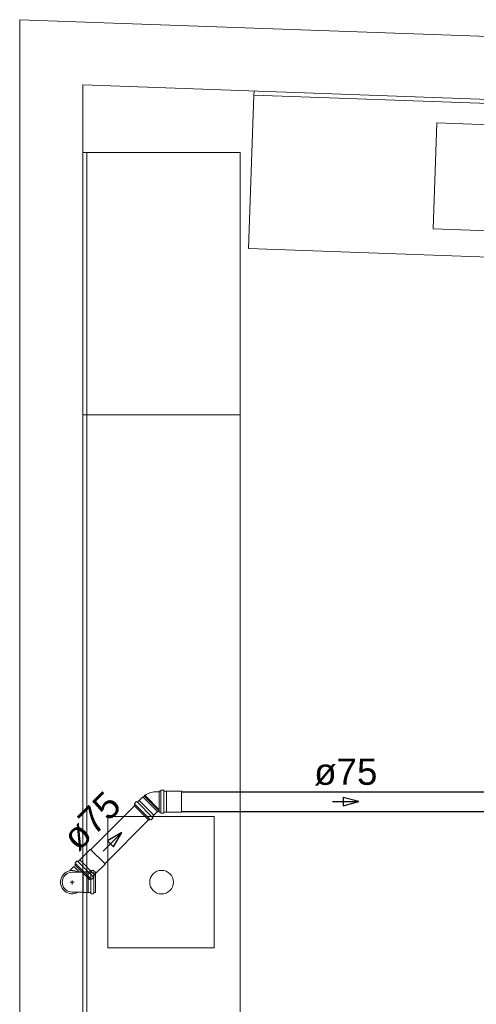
# Model space of a CAD drawing. Header units: millimetres. Extents: x 567 to 934, y -1 to 364.
# Tile 7 of 256: x 585.67 to 589.14, y 46.58 to 54.08. Entities that reach past the tile are written whole.
import ezdxf

# ---------------------------------------------------------------- set-up
doc = ezdxf.new("R2010")
doc.units = ezdxf.units.MM
doc.header["$MEASUREMENT"] = 0
doc.linetypes.add('NULL', pattern=[0])
doc.layers.add('ARQ FINA', color=8, linetype='Continuous')
for name, color, linetype, lineweight in [('Simbolos', 14, 'Continuous', 20), ('Simbolos_int', 14, 'Continuous', 15), ('TQ-Condutos Gordura', 14, 'Continuous', 25), ('TQ-Sentido conduto Gordura', 14, 'Continuous', 30), ('TQ-Textos conduto Gordura', 7, 'Continuous', 9)]:
    doc.layers.add(name, color=color, linetype=linetype, lineweight=lineweight)
doc.styles.add('Arial', font='arial.ttf')

msp = doc.modelspace()

# ---------------------------------------------------------------- linework, layer by layer
at = {"layer": 'ARQ FINA', "lineweight": 5}
for p, q in [((585.6656, 54.0809), (585.6656, 54.029)), ((593.1922, 53.81), (585.6656, 54.0809)), ((585.6663, 54.0808), (585.6656, 53.9364)), ((585.6656, 43.3066), (585.6656, 54.029)), ((593.1922, 53.81), (585.6663, 54.0808)), ((586.1456, 42.909), (586.1456, 53.5833)), ((586.1456, 53.5833), (593.1631, 53.3308)), ((587.4492, 53.5064), (587.4071, 52.3371)), ((587.4502, 53.5363), (587.4492, 53.5064)), ((587.4492, 53.5064), (591.2467, 53.3697)), ((588.8134, 52.4866), (588.8425, 53.2952)), ((588.8425, 53.2952), (589.8418, 53.2592)), ((586.1756, 53.069), (586.1456, 53.069)), ((586.1756, 51.069), (586.1756, 53.069)), ((587.3456, 53.069), (586.1756, 53.069)), ((587.3456, 51.069), (587.3456, 53.069)), ((589.8127, 52.4507), (588.8134, 52.4866)), ((587.4071, 52.3371), (591.2046, 52.2005)), ((586.1756, 51.069), (586.1456, 51.069)), ((586.1456, 51.069), (586.1756, 51.069)), ((586.1756, 46.269), (586.1756, 51.069)), ((587.3456, 51.069), (586.1756, 51.069)), ((586.1756, 51.069), (587.3456, 51.069)), ((587.3456, 46.269), (587.3456, 51.069)), ((586.3365, 47.009), (586.3365, 48.009)), ((586.3365, 48.009), (587.1456, 48.009)), ((587.1456, 48.009), (587.1456, 47.009)), ((587.1456, 47.009), (586.3365, 47.009))]:
    msp.add_line(p, q, dxfattribs=at)
for start, end in [(0, 180), (360, 180), (180, 360), (180, 360)]:
    msp.add_arc((586.7456, 47.509), 0.09, start, end, dxfattribs=at)
at = {"layer": 'Simbolos'}
for p, q in [((586.6132, 48.1676), (586.6173, 48.1718)), ((586.6151, 48.1653), (586.6132, 48.1676)), ((586.6197, 48.1699), (586.6173, 48.1718)), ((586.702, 48.1981), (586.7286, 48.1981)), ((586.7286, 48.043), (586.7286, 48.2022)), ((586.7286, 48.2022), (586.7377, 48.2022)), ((586.7396, 48.2037), (586.7413, 48.2097)), ((586.7432, 48.2112), (586.7607, 48.2112)), ((586.7631, 48.2044), (586.7627, 48.2094)), ((586.7651, 48.2026), (586.7823, 48.2026)), ((586.7823, 48.2026), (586.7828, 48.2021)), ((586.7828, 48.2021), (586.8956, 48.2021)), ((586.8956, 48.2021), (586.8966, 48.2011)), ((586.8966, 48.0441), (586.8966, 48.2011)), ((586.5371, 48.0931), (586.5435, 48.0995)), ((586.5371, 48.0931), (586.6496, 47.9805)), ((586.5438, 48.1019), (586.5407, 48.1073)), ((586.541, 48.1097), (586.5534, 48.1221)), ((586.5602, 48.1188), (586.5561, 48.1222)), ((586.5629, 48.1189), (586.5749, 48.1309)), ((586.5749, 48.1309), (586.5756, 48.1309)), ((586.5756, 48.1309), (586.6007, 48.156)), ((586.6007, 48.156), (586.6058, 48.156)), ((586.6058, 48.156), (586.6151, 48.1653)), ((586.6755, 48.0063), (586.6875, 48.0183)), ((586.6875, 48.019), (586.7126, 48.0441)), ((586.6875, 48.0183), (586.6875, 48.019)), ((586.7126, 48.0441), (586.7126, 48.0451)), ((586.7146, 48.0471), (586.7286, 48.0471)), ((586.7286, 48.043), (586.7377, 48.043)), ((586.7396, 48.0415), (586.7413, 48.0355)), ((586.7432, 48.034), (586.7607, 48.034)), ((586.7631, 48.0408), (586.7627, 48.0358)), ((586.7651, 48.0426), (586.7823, 48.0426)), ((586.7823, 48.0426), (586.7828, 48.0431)), ((586.7828, 48.0431), (586.8956, 48.0431)), ((586.8956, 48.0431), (586.8966, 48.0441)), ((586.6496, 47.9805), (586.6561, 47.9869)), ((586.6585, 47.9872), (586.6639, 47.9841)), ((586.6663, 47.9844), (586.6787, 47.9968)), ((586.6754, 48.0036), (586.6788, 47.9995)), ((586.1232, 47.679), (586.203, 47.7588)), ((586.203, 47.7588), (586.2044, 47.7588)), ((586.3154, 47.6478), (586.2044, 47.7588)), ((586.0848, 47.6408), (586.0912, 47.6472)), ((586.0916, 47.6497), (586.0884, 47.6551)), ((586.0888, 47.6575), (586.1011, 47.6699)), ((586.1076, 47.6668), (586.1038, 47.67)), ((586.1103, 47.6669), (586.1225, 47.679)), ((586.1225, 47.679), (586.1232, 47.679)), ((586.2356, 47.5666), (586.3154, 47.6464)), ((586.3154, 47.6464), (586.3154, 47.6478)), ((586.045, 47.5952), (586.0773, 47.6275)), ((586.1485, 47.5845), (586.0656, 47.5845)), ((586.1974, 47.5282), (586.0848, 47.6408)), ((586.1521, 47.5881), (586.1485, 47.5845)), ((586.1876, 47.5881), (586.1521, 47.5881)), ((586.1881, 47.5886), (586.1876, 47.5881)), ((586.2051, 47.5886), (586.1881, 47.5886)), ((586.2071, 47.5904), (586.2075, 47.5958)), ((586.227, 47.5976), (586.2095, 47.5976)), ((586.2306, 47.5901), (586.229, 47.5961)), ((586.2416, 47.5886), (586.2325, 47.5886)), ((586.2356, 47.5659), (586.2356, 47.5666)), ((586.2416, 47.4294), (586.2416, 47.5886)), ((586.1974, 47.5282), (586.2038, 47.5347)), ((586.2062, 47.535), (586.2117, 47.5319)), ((586.2141, 47.5322), (586.2264, 47.5446)), ((586.2234, 47.5511), (586.2266, 47.5473)), ((586.2235, 47.5538), (586.2356, 47.5659)), ((586.1485, 47.4335), (586.0656, 47.4335)), ((586.1521, 47.4299), (586.1485, 47.4335)), ((586.1876, 47.4299), (586.1521, 47.4299)), ((586.1881, 47.4294), (586.1876, 47.4299)), ((586.2051, 47.4294), (586.1881, 47.4294)), ((586.2071, 47.4276), (586.2075, 47.4222)), ((586.227, 47.4204), (586.2095, 47.4204)), ((586.2306, 47.428), (586.229, 47.4219)), ((586.2416, 47.4294), (586.2325, 47.4294))]:
    msp.add_line(p, q, dxfattribs=at)
for points in [[(586.7086, 48.1981), (586.6981, 48.198), (586.6875, 48.197), (586.6771, 48.1954), (586.6668, 48.1929), (586.6568, 48.1897), (586.647, 48.1858), (586.6375, 48.1811), (586.6284, 48.1758), (586.6196, 48.1698)], [(586.7377, 48.2022), (586.738, 48.2022), (586.7383, 48.2023), (586.7385, 48.2024), (586.7388, 48.2025), (586.739, 48.2027), (586.7392, 48.2029), (586.7394, 48.2032), (586.7395, 48.2034), (586.7396, 48.2037)], [(586.7432, 48.2112), (586.7429, 48.2112), (586.7426, 48.2111), (586.7423, 48.211), (586.7421, 48.2109), (586.7418, 48.2107), (586.7416, 48.2105), (586.7415, 48.2103), (586.7413, 48.21), (586.7412, 48.2097)], [(586.7627, 48.2094), (586.7626, 48.2097), (586.7625, 48.21), (586.7623, 48.2103), (586.7621, 48.2106), (586.7619, 48.2108), (586.7616, 48.211), (586.7613, 48.2111), (586.761, 48.2112), (586.7607, 48.2112)], [(586.7631, 48.2044), (586.7632, 48.2041), (586.7633, 48.2038), (586.7634, 48.2035), (586.7636, 48.2033), (586.7639, 48.203), (586.7641, 48.2029), (586.7644, 48.2027), (586.7648, 48.2026), (586.7651, 48.2026)], [(586.541, 48.1097), (586.5408, 48.1095), (586.5407, 48.1093), (586.5405, 48.109), (586.5405, 48.1087), (586.5404, 48.1084), (586.5404, 48.1081), (586.5405, 48.1079), (586.5406, 48.1076), (586.5407, 48.1073)], [(586.5435, 48.0995), (586.5437, 48.0997), (586.5438, 48.1), (586.544, 48.1002), (586.544, 48.1005), (586.5441, 48.1008), (586.5441, 48.1011), (586.544, 48.1014), (586.5439, 48.1016), (586.5438, 48.1019)], [(586.5561, 48.1222), (586.5558, 48.1224), (586.5555, 48.1226), (586.5552, 48.1227), (586.5549, 48.1227), (586.5546, 48.1227), (586.5542, 48.1226), (586.5539, 48.1225), (586.5536, 48.1223), (586.5534, 48.1221)], [(586.5602, 48.1188), (586.5605, 48.1186), (586.5608, 48.1184), (586.5611, 48.1184), (586.5614, 48.1183), (586.5617, 48.1183), (586.5621, 48.1184), (586.5624, 48.1185), (586.5627, 48.1187), (586.5629, 48.1189)], [(586.7146, 48.0471), (586.7144, 48.0471), (586.7142, 48.0471), (586.714, 48.047), (586.7139, 48.047), (586.7137, 48.0469), (586.7136, 48.0468), (586.7134, 48.0467), (586.7133, 48.0466), (586.7132, 48.0465), (586.713, 48.0464), (586.7129, 48.0462), (586.7128, 48.0461), (586.7128, 48.0459), (586.7127, 48.0458), (586.7126, 48.0456), (586.7126, 48.0455), (586.7126, 48.0453), (586.7126, 48.0451)], [(586.7396, 48.0415), (586.7395, 48.0418), (586.7394, 48.0421), (586.7392, 48.0423), (586.739, 48.0425), (586.7388, 48.0427), (586.7385, 48.0428), (586.7383, 48.0429), (586.738, 48.043), (586.7377, 48.043)], [(586.7412, 48.0355), (586.7413, 48.0352), (586.7415, 48.035), (586.7416, 48.0347), (586.7418, 48.0345), (586.7421, 48.0343), (586.7423, 48.0342), (586.7426, 48.0341), (586.7429, 48.034), (586.7432, 48.034)], [(586.7607, 48.034), (586.761, 48.034), (586.7613, 48.0341), (586.7616, 48.0343), (586.7619, 48.0344), (586.7621, 48.0347), (586.7623, 48.0349), (586.7625, 48.0352), (586.7626, 48.0355), (586.7627, 48.0358)], [(586.7651, 48.0426), (586.7648, 48.0426), (586.7644, 48.0425), (586.7641, 48.0424), (586.7639, 48.0422), (586.7636, 48.042), (586.7634, 48.0417), (586.7633, 48.0414), (586.7632, 48.0411), (586.7631, 48.0408)], [(586.6585, 47.9872), (586.6582, 47.9874), (586.658, 47.9875), (586.6577, 47.9875), (586.6574, 47.9875), (586.6571, 47.9875), (586.6568, 47.9874), (586.6565, 47.9873), (586.6563, 47.9871), (586.6561, 47.9869)], [(586.6639, 47.9841), (586.6642, 47.984), (586.6644, 47.9839), (586.6647, 47.9839), (586.665, 47.9839), (586.6653, 47.9839), (586.6656, 47.984), (586.6658, 47.9841), (586.6661, 47.9842), (586.6663, 47.9844)], [(586.6755, 48.0063), (586.6753, 48.0061), (586.6751, 48.0058), (586.675, 48.0055), (586.6749, 48.0052), (586.6749, 48.0048), (586.6749, 48.0045), (586.675, 48.0042), (586.6752, 48.0039), (586.6754, 48.0036)], [(586.6787, 47.9968), (586.6789, 47.9971), (586.6791, 47.9973), (586.6792, 47.9976), (586.6793, 47.998), (586.6793, 47.9983), (586.6792, 47.9986), (586.6791, 47.9989), (586.679, 47.9992), (586.6788, 47.9995)], [(586.0888, 47.6575), (586.0886, 47.6573), (586.0884, 47.657), (586.0883, 47.6567), (586.0882, 47.6565), (586.0882, 47.6562), (586.0882, 47.6559), (586.0882, 47.6556), (586.0883, 47.6553), (586.0884, 47.6551)], [(586.0912, 47.6472), (586.0914, 47.6475), (586.0916, 47.6477), (586.0917, 47.648), (586.0918, 47.6482), (586.0918, 47.6485), (586.0918, 47.6488), (586.0918, 47.6491), (586.0917, 47.6494), (586.0916, 47.6497)], [(586.1038, 47.67), (586.1036, 47.6702), (586.1033, 47.6703), (586.103, 47.6704), (586.1026, 47.6704), (586.1023, 47.6704), (586.102, 47.6704), (586.1017, 47.6702), (586.1014, 47.6701), (586.1011, 47.6699)], [(586.1076, 47.6668), (586.1079, 47.6666), (586.1082, 47.6664), (586.1085, 47.6664), (586.1088, 47.6663), (586.1092, 47.6663), (586.1095, 47.6664), (586.1098, 47.6665), (586.1101, 47.6667), (586.1103, 47.6669)], [(586.0656, 47.5845), (586.0525, 47.5834), (586.0398, 47.58), (586.0279, 47.5744), (586.0171, 47.5669), (586.0078, 47.5576), (586.0002, 47.5468), (585.9947, 47.5349), (585.9913, 47.5221), (585.9901, 47.509), (585.9913, 47.4959), (585.9947, 47.4832), (586.0002, 47.4713), (586.0078, 47.4605), (586.0171, 47.4512), (586.0279, 47.4436), (586.0398, 47.4381), (586.0525, 47.4347), (586.0656, 47.4335)], [(586.2051, 47.5886), (586.2054, 47.5887), (586.2057, 47.5887), (586.206, 47.5889), (586.2063, 47.589), (586.2065, 47.5893), (586.2068, 47.5895), (586.2069, 47.5898), (586.207, 47.5901), (586.2071, 47.5905)], [(586.2095, 47.5976), (586.2092, 47.5976), (586.2089, 47.5975), (586.2086, 47.5974), (586.2083, 47.5972), (586.2081, 47.597), (586.2079, 47.5967), (586.2077, 47.5964), (586.2076, 47.5961), (586.2075, 47.5958)], [(586.229, 47.5962), (586.2289, 47.5964), (586.2287, 47.5967), (586.2286, 47.5969), (586.2284, 47.5971), (586.2281, 47.5973), (586.2279, 47.5974), (586.2276, 47.5976), (586.2273, 47.5976), (586.227, 47.5976)], [(586.2306, 47.5901), (586.2307, 47.5898), (586.2308, 47.5896), (586.231, 47.5893), (586.2312, 47.5891), (586.2314, 47.589), (586.2317, 47.5888), (586.2319, 47.5887), (586.2322, 47.5886), (586.2325, 47.5886)], [(586.2062, 47.535), (586.206, 47.5351), (586.2057, 47.5352), (586.2054, 47.5352), (586.2051, 47.5353), (586.2048, 47.5352), (586.2046, 47.5351), (586.2043, 47.535), (586.204, 47.5349), (586.2038, 47.5347)], [(586.2116, 47.5319), (586.2119, 47.5317), (586.2122, 47.5316), (586.2125, 47.5316), (586.2128, 47.5316), (586.213, 47.5316), (586.2133, 47.5317), (586.2136, 47.5318), (586.2138, 47.532), (586.2141, 47.5322)], [(586.2235, 47.5538), (586.2233, 47.5535), (586.2231, 47.5532), (586.223, 47.5529), (586.2229, 47.5526), (586.2229, 47.5523), (586.2229, 47.5519), (586.223, 47.5516), (586.2232, 47.5513), (586.2234, 47.5511)], [(586.2264, 47.5446), (586.2266, 47.5448), (586.2268, 47.5451), (586.2269, 47.5454), (586.227, 47.5457), (586.227, 47.546), (586.227, 47.5464), (586.2269, 47.5467), (586.2267, 47.547), (586.2266, 47.5473)], [(586.2071, 47.4276), (586.207, 47.4279), (586.2069, 47.4282), (586.2068, 47.4285), (586.2065, 47.4288), (586.2063, 47.429), (586.206, 47.4292), (586.2057, 47.4293), (586.2054, 47.4294), (586.2051, 47.4294)], [(586.2075, 47.4223), (586.2076, 47.4219), (586.2077, 47.4216), (586.2079, 47.4213), (586.2081, 47.4211), (586.2083, 47.4209), (586.2086, 47.4207), (586.2089, 47.4205), (586.2092, 47.4205), (586.2095, 47.4204)], [(586.227, 47.4204), (586.2273, 47.4204), (586.2276, 47.4205), (586.2279, 47.4206), (586.2281, 47.4208), (586.2284, 47.4209), (586.2286, 47.4211), (586.2287, 47.4214), (586.2289, 47.4216), (586.229, 47.4219)], [(586.2325, 47.4294), (586.2322, 47.4294), (586.2319, 47.4293), (586.2317, 47.4292), (586.2314, 47.4291), (586.2312, 47.4289), (586.231, 47.4287), (586.2308, 47.4285), (586.2307, 47.4282), (586.2306, 47.4279)]]:
    msp.add_lwpolyline(points, dxfattribs=at)
at = {"layer": 'Simbolos_int'}
for p, q in [((586.6197, 48.1699), (586.7286, 48.0609)), ((586.7286, 48.0471), (586.7286, 48.1981)), ((586.7392, 48.043), (586.7392, 48.2022)), ((586.7633, 48.043), (586.7633, 48.2022)), ((586.7823, 48.0426), (586.7823, 48.2026)), ((586.5446, 48.1006), (586.6572, 47.988)), ((586.5616, 48.1176), (586.6742, 48.005)), ((586.5749, 48.1309), (586.6875, 48.0183)), ((586.6058, 48.156), (586.7147, 48.0471)), ((586.6151, 48.1653), (586.7286, 48.0518)), ((586.2049, 47.5358), (586.0923, 47.6483)), ((586.2219, 47.5528), (586.1094, 47.6653)), ((586.2356, 47.5659), (586.1225, 47.679)), ((586.0773, 47.6275), (586.1202, 47.5845)), ((586.1485, 47.5845), (586.1485, 47.4335)), ((586.1881, 47.5886), (586.1881, 47.4294)), ((586.2069, 47.4294), (586.2069, 47.5886)), ((586.231, 47.4294), (586.231, 47.5886)), ((586.0656, 47.509), (586.0505, 47.509)), ((586.0656, 47.509), (586.0656, 47.5214)), ((586.0656, 47.509), (586.08, 47.509)), ((586.0656, 47.509), (586.0656, 47.4912))]:
    msp.add_line(p, q, dxfattribs=at)
msp.add_lwpolyline([(586.112, 47.5845), (586.0996, 47.5909), (586.0864, 47.5952), (586.0726, 47.5974), (586.0587, 47.5974), (586.045, 47.5952), (586.0317, 47.5909), (586.0194, 47.5846), (586.0081, 47.5764), (585.9983, 47.5666), (585.9901, 47.5553), (585.9838, 47.5429), (585.9795, 47.5297), (585.9773, 47.516), (585.9773, 47.5021), (585.9795, 47.4883), (585.9838, 47.4751), (585.9901, 47.4627), (585.9983, 47.4515), (586.0081, 47.4416), (586.0194, 47.4335), (586.0317, 47.4272), (586.045, 47.4229), (586.0587, 47.4207), (586.0726, 47.4207), (586.0864, 47.4229), (586.0996, 47.4272), (586.112, 47.4335)], dxfattribs=at)
at = {"layer": 'TQ-Condutos Gordura'}
for p, q in [((586.8966, 48.1981), (589.4741, 48.1981)), ((586.2065, 47.7567), (586.54, 48.0902)), ((586.8966, 48.0471), (589.4741, 48.0471)), ((586.3133, 47.6499), (586.6467, 47.9834))]:
    msp.add_line(p, q, dxfattribs=at)
at = {"layer": 'TQ-Sentido conduto Gordura'}
for p, q in [((588.2487, 48.1226), (588.1279, 48.155)), ((588.1279, 48.155), (588.1279, 48.0903)), ((588.1279, 48.0903), (588.2487, 48.1226)), ((586.4431, 47.8865), (586.3349, 47.824)), ((586.3806, 47.7783), (586.4431, 47.8865)), ((586.3349, 47.824), (586.3806, 47.7783))]:
    msp.add_line(p, q, dxfattribs=at)
for points in [[(588.0487, 48.1226), (588.2487, 48.1226)], [(586.3017, 47.7451), (586.4431, 47.8865)]]:
    msp.add_lwpolyline(points, dxfattribs=at)

# ---------------------------------------------------------------- texts
at = {"layer": 'TQ-Textos conduto Gordura', "linetype": 'NULL', "insert": (588.1487, 48.2454), "char_height": 0.2, "width": 0.962805, "attachment_point": 8, "line_spacing_factor": 0.6, "style": 'Arial'}
msp.add_mtext('ø75', dxfattribs=at)
at = {"layer": 'TQ-Textos conduto Gordura', "linetype": 'NULL', "insert": (586.2856, 47.9026), "char_height": 0.2, "width": 0.962805, "attachment_point": 8, "rotation": 45.00011, "line_spacing_factor": 0.6, "style": 'Arial'}
msp.add_mtext('ø75', dxfattribs=at)

doc.saveas('drawing.dxf')
